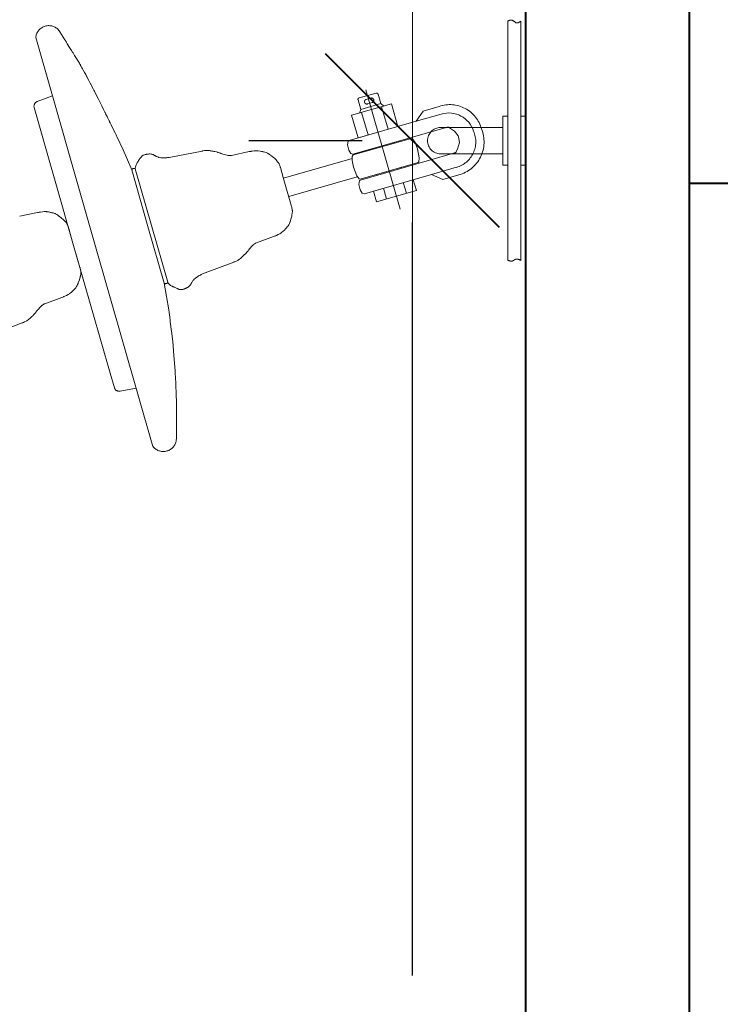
# Model space of a CAD drawing. Header units: millimetres. Extents: x 0 to 594, y 0 to 420.
# Tile 20 of 53: x 119 to 128, y 182 to 194. Entities that reach past the tile are written whole.
import ezdxf

# ---------------------------------------------------------------- set-up
doc = ezdxf.new("R2010")
doc.units = ezdxf.units.MM
for name, pattern in [('K5LT_BASIC', [0]), ('K5LT_DASHED', [6, 4, -2]), ('K5LT_THIN', [0])]:
    doc.linetypes.add(name, pattern=pattern)
doc.styles.add('KDIMTEXTSTYLE', font='GOST_AU.SHX', dxfattribs={"width": 0.96, "oblique": 15, "height": 5})
doc.dimstyles.new('KDIMSTYLE (0.02)', dxfattribs={"dimtxt": 5, "dimasz": 1, "dimexe": 2, "dimexo": 0, "dimgap": 1, "dimtad": 1, "dimlfac": 50, "dimtxsty": 'KDIMTEXTSTYLE', "dimsah": 1, "dimcen": 0, "dimdle": 1, "dimadec": 0, "dimazin": 0, "dimtfac": 0.667, "dimtmove": 0, "dimatfit": 3, "dimfxl": 1, "dimtvp": 1, "dimtfill": 1, "dimtolj": 1, "dimtzin": 0, "dimarcsym": 0})

# ---------------------------------------------------------------- blocks, each defined once
blk = doc.blocks.new('KDIMARROW_03')
at = {"color": 0, "linetype": 'K5LT_BASIC', "lineweight": 40}
blk.add_line((-1.061, -1.061), (1.061, 1.061), dxfattribs=at)
at = {"color": 0, "linetype": 'K5LT_THIN', "lineweight": 18}
for q in [(-1, 0), (2, 0)]:
    blk.add_line((0, 0), q, dxfattribs=at)
blk = doc.blocks.new('U317')
at = {"color": 7, "linetype": 'K5LT_DASHED', "lineweight": 18}
for p, q in [((119.586, 193.535), (119.566, 193.564)), ((119.292, 193.464), (120.007, 190.967)), ((119.629, 193.468), (119.586, 193.535)), ((119.648, 193.437), (119.629, 193.468)), ((119.658, 193.422), (119.648, 193.437)), ((119.663, 193.413), (119.658, 193.422)), ((119.666, 193.408), (119.663, 193.413)), ((119.668, 193.405), (119.666, 193.408)), ((119.678, 193.389), (119.668, 193.405)), ((119.705, 193.343), (119.678, 193.389)), ((119.72, 193.32), (119.705, 193.343)), ((119.729, 193.305), (119.72, 193.32)), ((119.734, 193.297), (119.729, 193.305)), ((119.738, 193.291), (119.734, 193.297)), ((119.74, 193.287), (119.738, 193.291)), ((119.742, 193.284), (119.74, 193.287)), ((119.743, 193.283), (119.742, 193.284)), ((119.744, 193.282), (119.743, 193.283)), ((119.748, 193.276), (119.744, 193.282)), ((119.757, 193.261), (119.748, 193.276)), ((119.767, 193.245), (119.757, 193.261)), ((119.783, 193.22), (119.767, 193.245)), ((119.81, 193.175), (119.783, 193.22)), ((119.825, 193.151), (119.81, 193.175)), ((119.831, 193.139), (119.825, 193.151)), ((119.835, 193.134), (119.831, 193.139)), ((119.837, 193.131), (119.835, 193.134)), ((119.84, 193.125), (119.837, 193.131)), ((119.849, 193.109), (119.84, 193.125)), ((119.857, 193.096), (119.849, 193.109)), ((119.864, 193.083), (119.857, 193.096)), ((119.873, 193.066), (119.864, 193.083)), ((119.889, 193.037), (119.873, 193.066)), ((119.903, 193.012), (119.889, 193.037)), ((119.91, 192.999), (119.903, 193.012)), ((119.913, 192.993), (119.91, 192.999)), ((119.915, 192.989), (119.913, 192.993)), ((119.926, 192.968), (119.915, 192.989)), ((119.941, 192.941), (119.926, 192.968)), ((119.95, 192.922), (119.941, 192.941)), ((119.957, 192.909), (119.95, 192.922)), ((119.962, 192.901), (119.957, 192.909)), ((119.965, 192.894), (119.962, 192.901)), ((119.968, 192.888), (119.965, 192.894)), ((119.972, 192.88), (119.968, 192.888)), ((119.979, 192.866), (119.972, 192.88)), ((119.993, 192.839), (119.979, 192.866)), ((120.003, 192.82), (119.993, 192.839)), ((119.311, 192.683), (119.495, 192.753)), ((120.008, 192.81), (120.003, 192.82)), ((120.01, 192.805), (120.008, 192.81)), ((120.059, 192.71), (120.01, 192.805)), ((120.099, 192.629), (120.059, 192.71)), ((123.242, 192.726), (123.449, 192.785)), ((123.742, 191.369), (123.325, 192.826)), ((123.385, 192.725), (123.329, 192.709)), ((123.506, 192.657), (123.473, 192.772)), ((119.272, 192.61), (119.763, 190.897)), ((120.121, 192.585), (120.099, 192.629)), ((123.638, 192.654), (123.151, 192.515)), ((123.262, 192.587), (123.229, 192.702)), ((123.506, 192.657), (123.262, 192.587)), ((123.401, 192.669), (123.345, 192.653)), ((123.506, 192.657), (123.543, 192.627)), ((123.516, 192.619), (123.595, 192.344)), ((123.717, 192.379), (123.638, 192.654)), ((124.219, 192.623), (124.023, 192.567)), ((120.131, 192.563), (120.121, 192.585)), ((120.137, 192.552), (120.131, 192.563)), ((120.139, 192.547), (120.137, 192.552)), ((120.146, 192.533), (120.139, 192.547)), ((120.163, 192.5), (120.146, 192.533)), ((120.173, 192.478), (120.163, 192.5)), ((120.181, 192.464), (120.173, 192.478)), ((123.151, 192.515), (123.23, 192.239)), ((123.262, 192.587), (123.246, 192.542)), ((123.273, 192.55), (123.351, 192.274)), ((123.939, 192.442), (124.023, 192.567)), ((124.246, 192.53), (123.939, 192.442)), ((120.186, 192.454), (120.181, 192.464)), ((120.189, 192.447), (120.186, 192.454)), ((120.192, 192.442), (120.189, 192.447)), ((120.195, 192.435), (120.192, 192.442)), ((120.201, 192.424), (120.195, 192.435)), ((120.212, 192.4), (120.201, 192.424)), ((120.235, 192.353), (120.212, 192.4)), ((120.261, 192.302), (120.235, 192.353)), ((123.119, 192.208), (123.939, 192.442)), ((124.294, 192.363), (123.167, 192.04)), ((123.23, 192.239), (123.717, 192.379)), ((124.334, 192.369), (124.409, 192.322)), ((120.274, 192.275), (120.261, 192.302)), ((120.28, 192.262), (120.274, 192.275)), ((120.283, 192.255), (120.28, 192.262)), ((120.361, 192.093), (120.283, 192.255)), ((123.878, 192.233), (123.17, 192.031)), ((123.878, 192.233), (123.898, 192.223)), ((124.409, 192.322), (124.453, 192.264)), ((124.453, 192.264), (124.458, 192.251)), ((124.458, 192.251), (124.467, 192.181)), ((123.1, 192.153), (123.109, 192.2)), ((123.116, 192.088), (123.1, 192.153)), ((123.109, 192.2), (123.119, 192.208)), ((123.67, 192.184), (123.673, 192.175)), ((123.898, 192.223), (123.925, 192.182)), ((123.925, 192.182), (123.955, 192.105)), ((124.467, 192.181), (124.445, 192.101)), ((120.465, 191.847), (120.361, 192.093)), ((120.567, 191.99), (120.564, 191.986)), ((120.568, 191.992), (120.567, 191.99)), ((120.569, 191.993), (120.568, 191.992)), ((120.571, 191.995), (120.569, 191.993)), ((120.582, 192.009), (120.571, 191.995)), ((120.594, 192.02), (120.582, 192.009)), ((120.601, 192.024), (120.594, 192.02)), ((120.605, 192.026), (120.601, 192.024)), ((120.606, 192.027), (120.605, 192.026)), ((120.607, 192.028), (120.606, 192.027)), ((120.619, 192.032), (120.607, 192.028)), ((120.629, 192.035), (120.619, 192.032)), ((120.637, 192.036), (120.629, 192.035)), ((120.642, 192.037), (120.637, 192.036)), ((120.645, 192.038), (120.642, 192.037)), ((120.647, 192.038), (120.645, 192.038)), ((120.65, 192.038), (120.647, 192.038)), ((120.651, 192.038), (120.65, 192.038)), ((120.653, 192.039), (120.651, 192.038)), ((120.655, 192.039), (120.653, 192.039)), ((120.656, 192.039), (120.655, 192.039)), ((120.658, 192.039), (120.656, 192.039)), ((120.656, 192.039), (120.656, 192.039)), ((120.66, 192.04), (120.658, 192.039)), ((120.661, 192.04), (120.66, 192.04)), ((120.664, 192.04), (120.661, 192.04)), ((120.668, 192.041), (120.664, 192.04)), ((120.676, 192.042), (120.668, 192.041)), ((120.681, 192.042), (120.676, 192.042)), ((120.684, 192.042), (120.681, 192.042)), ((120.685, 192.042), (120.684, 192.042)), ((120.686, 192.042), (120.685, 192.042)), ((120.699, 192.041), (120.686, 192.042)), ((120.711, 192.039), (120.699, 192.041)), ((120.717, 192.037), (120.711, 192.039)), ((120.72, 192.036), (120.717, 192.037)), ((120.721, 192.036), (120.72, 192.036)), ((120.722, 192.035), (120.721, 192.036)), ((120.725, 192.034), (120.722, 192.035)), ((120.732, 192.03), (120.725, 192.034)), ((120.737, 192.028), (120.732, 192.03)), ((120.74, 192.026), (120.737, 192.028)), ((120.742, 192.025), (120.74, 192.026)), ((120.743, 192.024), (120.742, 192.025)), ((120.744, 192.024), (120.743, 192.024)), ((120.746, 192.023), (120.744, 192.024)), ((120.747, 192.022), (120.746, 192.023)), ((120.749, 192.021), (120.747, 192.022)), ((120.752, 192.019), (120.749, 192.021)), ((120.753, 192.019), (120.752, 192.019)), ((120.754, 192.018), (120.753, 192.019)), ((120.764, 192.013), (120.754, 192.018)), ((120.78, 192.006), (120.764, 192.013)), ((120.789, 192.003), (120.78, 192.006)), ((120.793, 192.002), (120.789, 192.003)), ((120.795, 192.001), (120.793, 192.002)), ((120.796, 192.001), (120.795, 192.001)), ((120.821, 191.996), (120.796, 192.001)), ((120.842, 191.994), (120.821, 191.996)), ((120.852, 191.994), (120.842, 191.994)), ((120.858, 191.994), (120.852, 191.994)), ((120.86, 191.994), (120.858, 191.994)), ((120.861, 191.994), (120.86, 191.994)), ((120.877, 191.995), (120.861, 191.994)), ((120.893, 191.996), (120.877, 191.995)), ((120.903, 191.997), (120.893, 191.996)), ((120.923, 191.999), (120.903, 191.997)), ((121.325, 192.078), (120.923, 191.999)), ((121.328, 192.079), (121.325, 192.078)), ((121.332, 192.08), (121.328, 192.079)), ((121.339, 192.081), (121.332, 192.08)), ((121.355, 192.084), (121.339, 192.081)), ((121.374, 192.086), (121.355, 192.084)), ((121.384, 192.086), (121.374, 192.086)), ((121.389, 192.086), (121.384, 192.086)), ((121.391, 192.086), (121.389, 192.086)), ((121.392, 192.086), (121.391, 192.086)), ((121.403, 192.085), (121.392, 192.086)), ((121.416, 192.083), (121.403, 192.085)), ((121.424, 192.082), (121.416, 192.083)), ((121.429, 192.081), (121.424, 192.082)), ((121.433, 192.08), (121.429, 192.081)), ((121.443, 192.078), (121.433, 192.08)), ((121.459, 192.075), (121.443, 192.078)), ((121.466, 192.074), (121.459, 192.075)), ((121.479, 192.072), (121.466, 192.074)), ((121.499, 192.067), (121.479, 192.072)), ((121.509, 192.064), (121.499, 192.067)), ((121.514, 192.063), (121.509, 192.064)), ((121.517, 192.062), (121.514, 192.063)), ((121.518, 192.062), (121.517, 192.062)), ((121.521, 192.061), (121.518, 192.062)), ((121.531, 192.057), (121.521, 192.061)), ((121.538, 192.054), (121.531, 192.057)), ((121.543, 192.053), (121.538, 192.054)), ((121.548, 192.051), (121.543, 192.053)), ((121.554, 192.048), (121.548, 192.051)), ((121.559, 192.046), (121.554, 192.048)), ((121.564, 192.044), (121.559, 192.046)), ((121.567, 192.043), (121.564, 192.044)), ((121.568, 192.043), (121.567, 192.043)), ((121.576, 192.04), (121.568, 192.043)), ((121.612, 192.03), (121.576, 192.04)), ((121.63, 192.026), (121.612, 192.03)), ((121.639, 192.025), (121.63, 192.026)), ((121.644, 192.024), (121.639, 192.025)), ((121.646, 192.024), (121.644, 192.024)), ((121.647, 192.024), (121.646, 192.024)), ((121.656, 192.024), (121.647, 192.024)), ((121.665, 192.024), (121.656, 192.024)), ((121.671, 192.024), (121.665, 192.024)), ((121.675, 192.024), (121.671, 192.024)), ((121.682, 192.024), (121.675, 192.024)), ((121.901, 192.071), (121.682, 192.024)), ((121.912, 192.073), (121.901, 192.071)), ((121.921, 192.074), (121.912, 192.073)), ((121.925, 192.075), (121.921, 192.074)), ((121.927, 192.075), (121.925, 192.075)), ((121.928, 192.075), (121.927, 192.075)), ((121.937, 192.077), (121.928, 192.075)), ((121.961, 192.08), (121.937, 192.077)), ((121.984, 192.081), (121.961, 192.08)), ((121.995, 192.081), (121.984, 192.081)), ((122.001, 192.081), (121.995, 192.081)), ((122.004, 192.081), (122.001, 192.081)), ((122.005, 192.081), (122.004, 192.081)), ((122.011, 192.081), (122.005, 192.081)), ((122.034, 192.077), (122.011, 192.081)), ((122.05, 192.074), (122.034, 192.077)), ((122.059, 192.072), (122.05, 192.074)), ((122.064, 192.071), (122.059, 192.072)), ((122.066, 192.07), (122.064, 192.071)), ((122.068, 192.07), (122.066, 192.07)), ((122.074, 192.068), (122.068, 192.07)), ((122.089, 192.064), (122.074, 192.068)), ((122.105, 192.059), (122.089, 192.064)), ((122.113, 192.056), (122.105, 192.059)), ((122.117, 192.054), (122.113, 192.056)), ((122.119, 192.053), (122.117, 192.054)), ((122.12, 192.053), (122.119, 192.053)), ((122.133, 192.046), (122.12, 192.053)), ((122.148, 192.037), (122.133, 192.046)), ((122.157, 192.031), (122.148, 192.037)), ((122.162, 192.027), (122.157, 192.031)), ((122.164, 192.026), (122.162, 192.027)), ((122.165, 192.025), (122.164, 192.026)), ((122.194, 192.002), (122.165, 192.025)), ((122.212, 191.987), (122.194, 192.002)), ((122.22, 191.978), (122.212, 191.987)), ((123.142, 192.049), (123.116, 192.088)), ((123.167, 192.04), (123.142, 192.049)), ((123.17, 192.031), (123.158, 192.011)), ((123.158, 192.011), (123.158, 191.962)), ((124.384, 192.046), (123.258, 191.724)), ((123.372, 192.099), (123.375, 192.09)), ((123.955, 192.105), (123.976, 191.994)), ((123.976, 191.994), (123.972, 191.946)), ((124.445, 192.101), (124.425, 192.063)), ((120.509, 191.879), (120.508, 191.872)), ((120.508, 191.872), (120.508, 191.865)), ((120.513, 191.898), (120.509, 191.885)), ((120.509, 191.885), (120.509, 191.884)), ((120.509, 191.884), (120.509, 191.883)), ((120.509, 191.883), (120.509, 191.879)), ((120.518, 191.911), (120.513, 191.898)), ((120.523, 191.919), (120.518, 191.911)), ((120.526, 191.925), (120.523, 191.919)), ((120.528, 191.928), (120.526, 191.925)), ((120.529, 191.931), (120.528, 191.928)), ((120.53, 191.933), (120.529, 191.931)), ((120.532, 191.934), (120.53, 191.933)), ((120.533, 191.937), (120.532, 191.934)), ((120.534, 191.938), (120.533, 191.937)), ((120.536, 191.942), (120.534, 191.938)), ((120.539, 191.947), (120.536, 191.942)), ((120.542, 191.951), (120.539, 191.947)), ((120.544, 191.956), (120.542, 191.951)), ((120.549, 191.964), (120.544, 191.956)), ((120.559, 191.978), (120.549, 191.964)), ((120.564, 191.986), (120.559, 191.978)), ((122.224, 191.974), (122.22, 191.978)), ((122.226, 191.972), (122.224, 191.974)), ((122.227, 191.971), (122.226, 191.972)), ((122.247, 191.947), (122.227, 191.971)), ((122.257, 191.933), (122.247, 191.947)), ((122.262, 191.925), (122.257, 191.933)), ((122.264, 191.921), (122.262, 191.925)), ((122.265, 191.919), (122.264, 191.921)), ((122.265, 191.918), (122.265, 191.919)), ((122.27, 191.908), (122.265, 191.918)), ((122.274, 191.897), (122.27, 191.908)), ((122.277, 191.889), (122.274, 191.897)), ((122.278, 191.884), (122.277, 191.889)), ((122.279, 191.881), (122.278, 191.884)), ((122.281, 191.875), (122.279, 191.881)), ((122.281, 191.875), (122.316, 191.754)), ((122.318, 191.746), (123.156, 191.986)), ((123.158, 191.962), (123.173, 191.881)), ((123.173, 191.881), (123.213, 191.776)), ((123.256, 191.733), (123.963, 191.936)), ((123.758, 191.877), (123.761, 191.868)), ((123.972, 191.946), (123.963, 191.936)), ((124.432, 191.879), (124.125, 191.791)), ((120.465, 191.847), (120.663, 191.155)), ((120.508, 191.865), (120.508, 191.862)), ((120.508, 191.862), (120.508, 191.86)), ((120.508, 191.86), (120.508, 191.859)), ((120.508, 191.859), (120.706, 191.167)), ((120.508, 191.859), (120.508, 191.859)), ((122.417, 191.4), (122.316, 191.754)), ((122.382, 191.524), (123.22, 191.764)), ((123.213, 191.776), (123.243, 191.737)), ((123.306, 191.556), (124.125, 191.791)), ((123.46, 191.792), (123.463, 191.782)), ((124.125, 191.791), (124.263, 191.73)), ((124.459, 191.786), (124.263, 191.73)), ((123.238, 191.669), (123.248, 191.716)), ((123.254, 191.604), (123.238, 191.669)), ((123.243, 191.737), (123.256, 191.733)), ((123.248, 191.716), (123.258, 191.724)), ((123.904, 191.727), (123.416, 191.588)), ((123.782, 191.692), (123.819, 191.562)), ((123.941, 191.597), (123.904, 191.727)), ((123.281, 191.565), (123.254, 191.604)), ((123.306, 191.556), (123.281, 191.565)), ((123.416, 191.588), (123.453, 191.457)), ((123.941, 191.597), (123.453, 191.457)), ((123.538, 191.623), (123.575, 191.492)), ((122.417, 191.4), (122.419, 191.394)), ((122.419, 191.394), (122.419, 191.391)), ((122.419, 191.391), (122.421, 191.386)), ((122.421, 191.386), (122.422, 191.378)), ((119.315, 191.327), (119.096, 191.281)), ((119.326, 191.329), (119.315, 191.327)), ((119.335, 191.331), (119.326, 191.329)), ((119.339, 191.331), (119.335, 191.331)), ((119.342, 191.332), (119.339, 191.331)), ((119.343, 191.332), (119.342, 191.332)), ((119.352, 191.333), (119.343, 191.332)), ((119.376, 191.336), (119.352, 191.333)), ((119.399, 191.338), (119.376, 191.336)), ((119.41, 191.338), (119.399, 191.338)), ((119.416, 191.338), (119.41, 191.338)), ((119.418, 191.338), (119.416, 191.338)), ((119.42, 191.338), (119.418, 191.338)), ((119.425, 191.337), (119.42, 191.338)), ((119.449, 191.334), (119.425, 191.337)), ((119.464, 191.331), (119.449, 191.334)), ((119.474, 191.329), (119.464, 191.331)), ((119.479, 191.327), (119.474, 191.329)), ((119.481, 191.327), (119.479, 191.327)), ((119.482, 191.327), (119.481, 191.327)), ((119.489, 191.325), (119.482, 191.327)), ((119.503, 191.321), (119.489, 191.325)), ((119.52, 191.316), (119.503, 191.321)), ((119.528, 191.313), (119.52, 191.316)), ((119.532, 191.311), (119.528, 191.313)), ((119.534, 191.31), (119.532, 191.311)), ((119.535, 191.309), (119.534, 191.31)), ((119.548, 191.303), (119.535, 191.309)), ((119.563, 191.294), (119.548, 191.303)), ((119.572, 191.287), (119.563, 191.294)), ((119.576, 191.284), (119.572, 191.287)), ((119.578, 191.282), (119.576, 191.284)), ((119.58, 191.282), (119.578, 191.282)), ((119.608, 191.259), (119.58, 191.282)), ((122.417, 191.269), (122.41, 191.246)), ((122.42, 191.281), (122.417, 191.269)), ((122.421, 191.287), (122.42, 191.281)), ((122.422, 191.289), (122.421, 191.287)), ((122.422, 191.378), (122.425, 191.367)), ((122.426, 191.321), (122.422, 191.291)), ((122.422, 191.291), (122.422, 191.289)), ((122.425, 191.367), (122.426, 191.355)), ((122.426, 191.355), (122.426, 191.354)), ((122.426, 191.354), (122.427, 191.352)), ((122.427, 191.339), (122.426, 191.321)), ((122.427, 191.352), (122.427, 191.348)), ((122.427, 191.348), (122.427, 191.339)), ((119.626, 191.243), (119.608, 191.259)), ((119.635, 191.235), (119.626, 191.243)), ((119.639, 191.231), (119.635, 191.235)), ((119.641, 191.228), (119.639, 191.231)), ((119.642, 191.227), (119.641, 191.228)), ((119.662, 191.204), (119.642, 191.227)), ((119.672, 191.189), (119.662, 191.204)), ((119.676, 191.182), (119.672, 191.189)), ((119.678, 191.178), (119.676, 191.182)), ((119.679, 191.176), (119.678, 191.178)), ((119.68, 191.175), (119.679, 191.176)), ((119.684, 191.164), (119.68, 191.175)), ((119.689, 191.153), (119.684, 191.164)), ((119.691, 191.146), (119.689, 191.153)), ((119.693, 191.141), (119.691, 191.146)), ((120.861, 190.465), (120.663, 191.155)), ((120.904, 190.476), (120.706, 191.167)), ((122.365, 191.151), (122.354, 191.138)), ((122.37, 191.158), (122.365, 191.151)), ((122.373, 191.162), (122.37, 191.158)), ((122.374, 191.164), (122.373, 191.162)), ((122.375, 191.165), (122.374, 191.164)), ((122.382, 191.177), (122.375, 191.165)), ((122.39, 191.193), (122.382, 191.177)), ((122.394, 191.203), (122.39, 191.193)), ((122.396, 191.208), (122.394, 191.203)), ((122.397, 191.211), (122.396, 191.208)), ((122.398, 191.212), (122.397, 191.211)), ((122.41, 191.246), (122.398, 191.212)), ((119.694, 191.138), (119.693, 191.141)), ((119.695, 191.132), (119.694, 191.138)), ((119.695, 191.132), (119.73, 191.01)), ((122.198, 191.033), (121.987, 190.957)), ((122.208, 191.038), (122.198, 191.033)), ((122.216, 191.041), (122.208, 191.038)), ((122.22, 191.043), (122.216, 191.041)), ((122.222, 191.043), (122.22, 191.043)), ((122.223, 191.044), (122.222, 191.043)), ((122.232, 191.048), (122.223, 191.044)), ((122.254, 191.058), (122.232, 191.048)), ((122.274, 191.068), (122.254, 191.058)), ((122.284, 191.074), (122.274, 191.068)), ((122.288, 191.077), (122.284, 191.074)), ((122.291, 191.079), (122.288, 191.077)), ((122.292, 191.08), (122.291, 191.079)), ((122.296, 191.083), (122.292, 191.08)), ((122.315, 191.098), (122.296, 191.083)), ((122.326, 191.109), (122.315, 191.098)), ((122.333, 191.116), (122.326, 191.109)), ((122.336, 191.12), (122.333, 191.116)), ((122.338, 191.121), (122.336, 191.12)), ((122.339, 191.122), (122.338, 191.121)), ((122.344, 191.127), (122.339, 191.122)), ((122.354, 191.138), (122.344, 191.127)), ((119.832, 190.657), (119.73, 191.01)), ((120.722, 188.47), (120.007, 190.967)), ((121.931, 190.915), (121.906, 190.887)), ((121.944, 190.928), (121.931, 190.915)), ((121.952, 190.934), (121.944, 190.928)), ((121.955, 190.936), (121.952, 190.934)), ((121.957, 190.938), (121.955, 190.936)), ((121.958, 190.939), (121.957, 190.938)), ((121.966, 190.944), (121.958, 190.939)), ((121.973, 190.948), (121.966, 190.944)), ((121.978, 190.951), (121.973, 190.948)), ((121.981, 190.953), (121.978, 190.951)), ((121.987, 190.957), (121.981, 190.953)), ((120.202, 189.363), (119.763, 190.897)), ((121.814, 190.785), (121.806, 190.777)), ((121.826, 190.796), (121.814, 190.785)), ((121.831, 190.8), (121.826, 190.796)), ((121.84, 190.809), (121.831, 190.8)), ((121.855, 190.824), (121.84, 190.809)), ((121.862, 190.832), (121.855, 190.824)), ((121.866, 190.835), (121.862, 190.832)), ((121.868, 190.837), (121.866, 190.835)), ((121.87, 190.841), (121.868, 190.838)), ((121.868, 190.838), (121.868, 190.837)), ((121.877, 190.849), (121.87, 190.841)), ((121.882, 190.855), (121.877, 190.849)), ((121.885, 190.859), (121.882, 190.855)), ((121.888, 190.864), (121.885, 190.859)), ((121.892, 190.869), (121.888, 190.864)), ((121.895, 190.873), (121.892, 190.869)), ((121.898, 190.877), (121.895, 190.873)), ((121.9, 190.88), (121.898, 190.877)), ((121.901, 190.881), (121.9, 190.88)), ((121.906, 190.887), (121.901, 190.881)), ((121.713, 190.722), (121.33, 190.577)), ((121.716, 190.723), (121.713, 190.722)), ((121.72, 190.724), (121.716, 190.723)), ((121.727, 190.727), (121.72, 190.724)), ((121.742, 190.734), (121.727, 190.727)), ((121.759, 190.742), (121.742, 190.734)), ((121.767, 190.747), (121.759, 190.742)), ((121.772, 190.749), (121.767, 190.747)), ((121.774, 190.751), (121.772, 190.749)), ((121.775, 190.751), (121.774, 190.751)), ((121.783, 190.758), (121.775, 190.751)), ((121.793, 190.766), (121.783, 190.758)), ((121.799, 190.771), (121.793, 190.766)), ((121.803, 190.775), (121.799, 190.771)), ((121.806, 190.777), (121.803, 190.775)), ((119.832, 190.657), (119.833, 190.651)), ((119.833, 190.651), (119.834, 190.648)), ((119.834, 190.648), (119.835, 190.643)), ((119.836, 190.543), (119.834, 190.537)), ((119.835, 190.643), (119.837, 190.635)), ((119.837, 190.548), (119.836, 190.546)), ((119.836, 190.546), (119.836, 190.543)), ((119.837, 190.635), (119.839, 190.624)), ((119.841, 190.578), (119.837, 190.548)), ((119.839, 190.624), (119.841, 190.612)), ((119.841, 190.612), (119.841, 190.611)), ((119.841, 190.611), (119.841, 190.609)), ((119.841, 190.609), (119.841, 190.604)), ((119.841, 190.604), (119.842, 190.596)), ((119.842, 190.596), (119.841, 190.578)), ((121.268, 190.543), (121.259, 190.538)), ((121.272, 190.546), (121.268, 190.543)), ((121.274, 190.548), (121.272, 190.546)), ((121.275, 190.548), (121.274, 190.548)), ((121.289, 190.556), (121.275, 190.548)), ((121.303, 190.563), (121.289, 190.556)), ((121.312, 190.568), (121.303, 190.563)), ((121.33, 190.577), (121.312, 190.568)), ((119.797, 190.434), (119.789, 190.421)), ((119.804, 190.449), (119.797, 190.434)), ((119.809, 190.459), (119.804, 190.449)), ((119.811, 190.465), (119.809, 190.459)), ((119.812, 190.467), (119.811, 190.465)), ((119.825, 190.503), (119.812, 190.469)), ((119.812, 190.469), (119.812, 190.467)), ((119.832, 190.526), (119.825, 190.503)), ((119.834, 190.537), (119.832, 190.526)), ((120.861, 190.464), (120.916, 190.138)), ((120.904, 190.475), (120.904, 190.476)), ((120.905, 190.475), (120.904, 190.475)), ((120.906, 190.473), (120.905, 190.475)), ((120.907, 190.47), (120.906, 190.473)), ((120.911, 190.464), (120.907, 190.47)), ((120.915, 190.459), (120.911, 190.464)), ((120.917, 190.456), (120.915, 190.459)), ((120.918, 190.455), (120.917, 190.456)), ((120.919, 190.454), (120.918, 190.455)), ((120.929, 190.445), (120.919, 190.454)), ((120.94, 190.437), (120.929, 190.445)), ((120.948, 190.432), (120.94, 190.437)), ((120.954, 190.429), (120.948, 190.432)), ((120.957, 190.428), (120.954, 190.429)), ((120.96, 190.426), (120.957, 190.428)), ((120.962, 190.425), (120.96, 190.426)), ((120.964, 190.424), (120.962, 190.425)), ((120.966, 190.423), (120.964, 190.424)), ((120.967, 190.422), (120.966, 190.423)), ((121.172, 190.431), (121.163, 190.422)), ((121.175, 190.435), (121.172, 190.431)), ((121.177, 190.437), (121.175, 190.435)), ((121.178, 190.439), (121.177, 190.437)), ((121.179, 190.439), (121.178, 190.439)), ((121.181, 190.443), (121.179, 190.439)), ((121.185, 190.449), (121.181, 190.443)), ((121.188, 190.454), (121.185, 190.449)), ((121.189, 190.457), (121.188, 190.454)), ((121.19, 190.459), (121.189, 190.457)), ((121.191, 190.46), (121.19, 190.459)), ((121.192, 190.461), (121.191, 190.46)), ((121.193, 190.464), (121.192, 190.462)), ((121.192, 190.462), (121.192, 190.461)), ((121.194, 190.466), (121.193, 190.464)), ((121.196, 190.469), (121.194, 190.466)), ((121.197, 190.47), (121.196, 190.469)), ((121.203, 190.48), (121.197, 190.471)), ((121.197, 190.471), (121.197, 190.47)), ((121.213, 190.495), (121.203, 190.48)), ((121.219, 190.502), (121.213, 190.495)), ((121.222, 190.506), (121.219, 190.502)), ((121.223, 190.507), (121.222, 190.506)), ((121.224, 190.508), (121.223, 190.507)), ((121.243, 190.525), (121.224, 190.508)), ((121.259, 190.538), (121.243, 190.525)), ((119.647, 190.304), (119.638, 190.3)), ((119.668, 190.314), (119.647, 190.304)), ((119.689, 190.325), (119.668, 190.314)), ((119.698, 190.331), (119.689, 190.325)), ((119.703, 190.334), (119.698, 190.331)), ((119.705, 190.336), (119.703, 190.334)), ((119.706, 190.337), (119.705, 190.336)), ((119.711, 190.34), (119.706, 190.337)), ((119.729, 190.355), (119.711, 190.34)), ((119.741, 190.366), (119.729, 190.355)), ((119.748, 190.373), (119.741, 190.366)), ((119.751, 190.376), (119.748, 190.373)), ((119.753, 190.378), (119.751, 190.376)), ((119.754, 190.379), (119.753, 190.378)), ((119.758, 190.384), (119.754, 190.379)), ((119.768, 190.395), (119.758, 190.384)), ((119.78, 190.408), (119.768, 190.395)), ((119.785, 190.415), (119.78, 190.408)), ((119.787, 190.418), (119.785, 190.415)), ((119.789, 190.42), (119.787, 190.418)), ((119.789, 190.421), (119.789, 190.42)), ((120.972, 190.42), (120.967, 190.422)), ((120.977, 190.418), (120.972, 190.42)), ((120.981, 190.415), (120.977, 190.418)), ((120.986, 190.413), (120.981, 190.415)), ((120.995, 190.409), (120.986, 190.413)), ((121.01, 190.401), (120.995, 190.409)), ((121.019, 190.397), (121.01, 190.401)), ((121.023, 190.396), (121.019, 190.397)), ((121.026, 190.395), (121.023, 190.396)), ((121.027, 190.394), (121.026, 190.395)), ((121.03, 190.393), (121.027, 190.394)), ((121.046, 190.388), (121.03, 190.393)), ((121.062, 190.385), (121.046, 190.388)), ((121.071, 190.385), (121.062, 190.385)), ((121.075, 190.385), (121.071, 190.385)), ((121.077, 190.385), (121.075, 190.385)), ((121.078, 190.385), (121.077, 190.385)), ((121.09, 190.387), (121.078, 190.385)), ((121.1, 190.391), (121.09, 190.387)), ((121.107, 190.393), (121.1, 190.391)), ((121.112, 190.395), (121.107, 190.393)), ((121.115, 190.397), (121.112, 190.395)), ((121.117, 190.398), (121.115, 190.397)), ((121.119, 190.399), (121.117, 190.398)), ((121.12, 190.399), (121.119, 190.399)), ((121.122, 190.4), (121.12, 190.399)), ((121.124, 190.401), (121.122, 190.4)), ((121.125, 190.401), (121.124, 190.401)), ((121.127, 190.402), (121.125, 190.401)), ((121.125, 190.401), (121.125, 190.401)), ((121.128, 190.403), (121.127, 190.402)), ((121.13, 190.403), (121.128, 190.403)), ((121.132, 190.404), (121.13, 190.403)), ((121.136, 190.406), (121.132, 190.404)), ((121.143, 190.41), (121.136, 190.406)), ((121.148, 190.412), (121.143, 190.41)), ((121.15, 190.414), (121.148, 190.412)), ((121.152, 190.414), (121.15, 190.414)), ((121.163, 190.422), (121.152, 190.415)), ((121.152, 190.415), (121.152, 190.414)), ((119.359, 190.184), (119.345, 190.172)), ((119.366, 190.19), (119.359, 190.184)), ((119.37, 190.193), (119.366, 190.19)), ((119.372, 190.194), (119.37, 190.193)), ((119.373, 190.195), (119.372, 190.194)), ((119.38, 190.2), (119.373, 190.195)), ((119.388, 190.205), (119.38, 190.2)), ((119.392, 190.208), (119.388, 190.205)), ((119.396, 190.21), (119.392, 190.208)), ((119.402, 190.213), (119.396, 190.21)), ((119.612, 190.29), (119.402, 190.213)), ((119.623, 190.294), (119.612, 190.29)), ((119.631, 190.297), (119.623, 190.294)), ((119.635, 190.299), (119.631, 190.297)), ((119.637, 190.3), (119.635, 190.299)), ((119.638, 190.3), (119.637, 190.3)), ((119.255, 190.066), (119.245, 190.057)), ((119.27, 190.08), (119.255, 190.066)), ((119.277, 190.088), (119.27, 190.08)), ((119.28, 190.092), (119.277, 190.088)), ((119.282, 190.094), (119.28, 190.092)), ((119.283, 190.095), (119.282, 190.094)), ((119.285, 190.097), (119.283, 190.095)), ((119.292, 190.106), (119.285, 190.097)), ((119.296, 190.112), (119.292, 190.106)), ((119.299, 190.116), (119.296, 190.112)), ((119.303, 190.12), (119.299, 190.116)), ((119.307, 190.126), (119.303, 190.12)), ((119.309, 190.13), (119.307, 190.126)), ((119.313, 190.134), (119.309, 190.13)), ((119.314, 190.136), (119.313, 190.134)), ((119.315, 190.137), (119.314, 190.136)), ((119.32, 190.144), (119.315, 190.137)), ((119.345, 190.172), (119.32, 190.144)), ((120.916, 190.138), (120.933, 190.016)), ((119.128, 189.979), (118.745, 189.834)), ((119.13, 189.979), (119.128, 189.979)), ((119.134, 189.981), (119.13, 189.979)), ((119.142, 189.984), (119.134, 189.981)), ((119.156, 189.99), (119.142, 189.984)), ((119.174, 189.999), (119.156, 189.99)), ((119.182, 190.003), (119.174, 189.999)), ((119.186, 190.006), (119.182, 190.003)), ((119.188, 190.007), (119.186, 190.006)), ((119.189, 190.008), (119.188, 190.007)), ((119.198, 190.014), (119.189, 190.008)), ((119.207, 190.022), (119.198, 190.014)), ((119.214, 190.028), (119.207, 190.022)), ((119.218, 190.031), (119.214, 190.028)), ((119.22, 190.034), (119.218, 190.031)), ((119.228, 190.041), (119.22, 190.034)), ((119.24, 190.052), (119.228, 190.041)), ((119.245, 190.057), (119.24, 190.052)), ((120.933, 190.016), (120.934, 190.008)), ((120.934, 190.008), (120.936, 189.993)), ((120.936, 189.993), (120.94, 189.963)), ((120.94, 189.963), (120.947, 189.903)), ((120.947, 189.903), (120.954, 189.849)), ((120.954, 189.849), (120.958, 189.814)), ((120.958, 189.814), (120.961, 189.784)), ((120.961, 189.784), (120.965, 189.749)), ((120.965, 189.749), (120.969, 189.703)), ((120.969, 189.703), (120.971, 189.68)), ((120.971, 189.68), (120.972, 189.673)), ((120.972, 189.673), (120.973, 189.661)), ((120.973, 189.661), (120.975, 189.636)), ((120.975, 189.636), (120.98, 189.585)), ((120.98, 189.585), (120.988, 189.481)), ((120.988, 189.481), (120.994, 189.392)), ((120.253, 189.185), (120.202, 189.363)), ((120.994, 189.392), (120.994, 189.387)), ((120.994, 189.387), (120.994, 189.377)), ((120.994, 189.377), (120.996, 189.357)), ((120.996, 189.357), (120.998, 189.317)), ((120.998, 189.317), (121.002, 189.235)), ((121.002, 189.235), (121.004, 189.2)), ((120.324, 189.143), (120.518, 189.181)), ((121.004, 189.2), (121.004, 189.196)), ((121.004, 189.196), (121.005, 189.189)), ((121.005, 189.189), (121.005, 189.174)), ((121.005, 189.174), (121.006, 189.157)), ((121.006, 189.157), (121.007, 189.145)), ((121.007, 189.145), (121.007, 189.134)), ((121.007, 189.134), (121.008, 189.121)), ((121.008, 189.121), (121.008, 189.102)), ((121.008, 189.102), (121.009, 189.076)), ((121.009, 189.076), (121.011, 189.037)), ((121.011, 189.037), (121.011, 189.029)), ((121.011, 189.029), (121.011, 189.026)), ((121.011, 189.026), (121.011, 189.019)), ((121.011, 189.019), (121.011, 189.005)), ((121.011, 189.005), (121.012, 188.982)), ((121.012, 188.982), (121.012, 188.97)), ((121.012, 188.97), (121.012, 188.961)), ((121.012, 188.961), (121.012, 188.952)), ((121.012, 188.952), (121.012, 188.94)), ((121.012, 188.94), (121.012, 188.924)), ((121.012, 188.924), (121.012, 188.9)), ((121.012, 188.9), (121.012, 188.864)), ((121.012, 188.864), (121.012, 188.852)), ((121.012, 188.852), (121.012, 188.849)), ((121.012, 188.849), (121.012, 188.843)), ((121.012, 188.843), (121.012, 188.83)), ((121.012, 188.83), (121.012, 188.809)), ((121.012, 188.809), (121.013, 188.775)), ((121.013, 188.775), (121.013, 188.712)), ((121.013, 188.647), (121.01, 188.583)), ((121.013, 188.712), (121.013, 188.705)), ((121.013, 188.705), (121.013, 188.702)), ((121.013, 188.702), (121.013, 188.697)), ((121.013, 188.697), (121.013, 188.689)), ((121.013, 188.689), (121.013, 188.675)), ((121.013, 188.675), (121.013, 188.647)), ((121.01, 188.583), (121.007, 188.531))]:
    blk.add_line(p, q, dxfattribs=at)
for centre, radius, start, end in [((119.452, 193.449), 0.161, 45.1678, 174.688), ((123.247, 192.708), 0.0194, 105.9778, 195.9778), ((123.337, 192.681), 0.029, 105.9778, 285.9778), ((123.393, 192.697), 0.029, 285.9778, 105.9778), ((123.454, 192.767), 0.0194, 15.9778, 105.9778), ((119.334, 192.624), 0.0635, 111.9405, 193.0003), ((124.348, 192.242), 0.403, 15.2796, 108.6583), ((124.336, 192.223), 0.32, 17.6319, 106.3564), ((124.35, 192.147), 0.223, 94.3085, 104.6761), ((124.349, 192.19), 0.419, 285.2305, 22.1895), ((124.342, 192.191), 0.325, 286.1298, 23.2891), ((124.328, 192.246), 0.208, 285.8391, 298.0106), ((124.339, 192.204), 0.165, 285.9778, 285.9785), ((120.491, 191.838), 0.0276, 53.2036, 162.1232), ((120.879, 190.485), 0.0276, 229.8323, 338.752), ((120.313, 189.206), 0.0635, 198.9553, 280.0151), ((120.85, 188.568), 0.161, 217.2676, 346.7878)]:
    blk.add_arc(centre, radius, start, end, dxfattribs=at)

msp = doc.modelspace()

# ---------------------------------------------------------------- linework, layer by layer
at = {"color": 5, "linetype": 'K5LT_BASIC', "lineweight": 40, "true_color": 0x0000ff}
for p, q in [((125.27877, 67.20446), (125.27877, 205.20446)), ((127.27877, 153.07654), (127.27877, 202.97659)), ((127.27877, 191.68446), (207.27877, 191.68446))]:
    msp.add_line(p, q, dxfattribs=at)
at = {"color": 7, "linetype": 'K5LT_DASHED', "lineweight": 18}
for p, q in [((125.05877, 193.66649), (125.05877, 190.74242)), ((125.21877, 193.66649), (125.21877, 190.74242)), ((124.99877, 192.50446), (124.99877, 191.90446)), ((125.05877, 192.50446), (124.99877, 192.50446)), ((125.05877, 191.90446), (125.05877, 192.50446)), ((125.27877, 192.50446), (125.21877, 192.50446)), ((125.21877, 192.50446), (125.21877, 191.90446)), ((125.27877, 191.90446), (125.27877, 192.50446)), ((124.99877, 192.36446), (124.23701, 192.36446)), ((125.27877, 191.94246), (125.27877, 192.46646)), ((124.99877, 192.04446), (124.23701, 192.04446)), ((124.99877, 191.90446), (125.05877, 191.90446)), ((125.21877, 191.90446), (125.27877, 191.90446))]:
    msp.add_line(p, q, dxfattribs=at)
msp.add_arc((124.23701, 192.20446), 0.16, 90, 270, dxfattribs=at)
for points, knots in [([(125.21877, 193.66649), (125.20186, 193.65349), (125.1633, 193.62384), (125.11544, 193.69112), (125.07526, 193.67366), (125.05877, 193.66649)], [0, 0, 0, 0, 0.55391352, 1.26345675, 1.75782173, 1.75782173, 1.75782173, 1.75782173]), ([(125.21877, 190.74242), (125.19694, 190.75254), (125.15934, 190.76998), (125.1131, 190.72369), (125.07793, 190.73581), (125.05877, 190.74242)], [0, 0, 0, 0, 0.64746223, 1.11521428, 1.67539124, 1.67539124, 1.67539124, 1.67539124])]:
    msp.add_open_spline(points, degree=3, knots=knots, dxfattribs=at)

# ---------------------------------------------------------------- block references
msp.add_blockref('U317', (0, 0))

# ---------------------------------------------------------------- dimensions: what is measured, and where the dimension line sits
at = {"color": 5, "true_color": 0x0000ff}
for base, p2, location in [((113.37681, 205.20446), (125.27877, 205.20446), (113.37681, 136.20446)), ((123.89428, 192.20446), (125.27877, 192.20446), (123.89428, 129.20446))]:
    msp.add_linear_dim(base=base, p1=(125.27877, 67.20446), p2=p2, angle=90, location=location, dimstyle='KDIMSTYLE (0.02)', override={"dimexo": 2, "dimpost": '\\H3.5;\\W0.96;\\Q15;<>', "dimblk1": 'KDIMARROW_03', "dimblk2": 'KDIMARROW_03', "dimse1": 0, "dimse2": 0, "dimclrt": 7, "dimtolj": 1}, dxfattribs=at).render()

doc.saveas('drawing.dxf')
